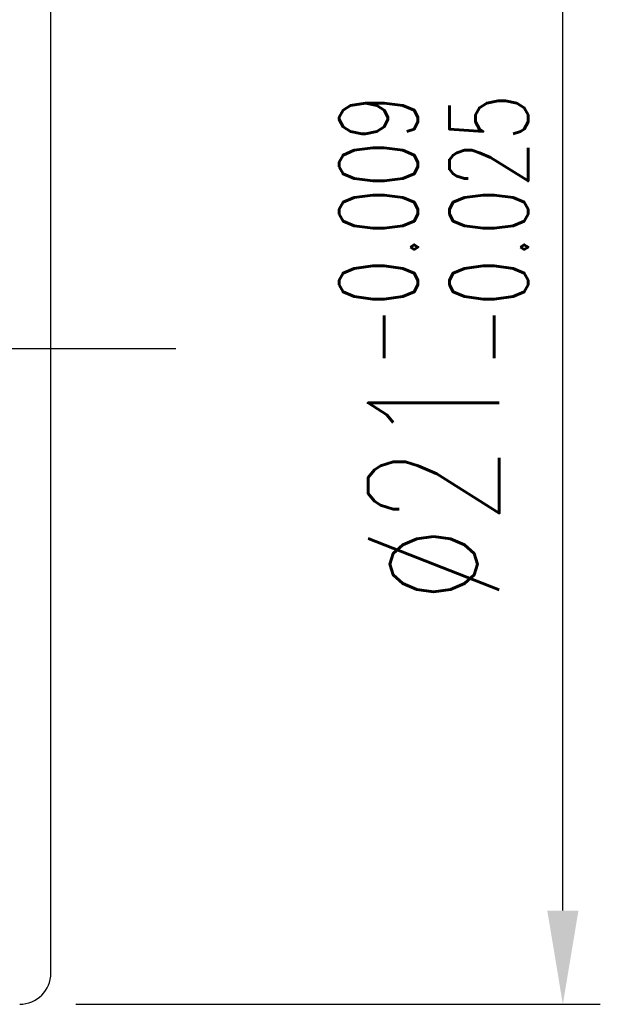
# Model space of a CAD drawing. Extents: x 29.2 to 128.2, y 42.4 to 105.2.
# Tile 47 of 48: x 118.9 to 128.2, y 61.9 to 77.6. Entities that reach past the tile are written whole.
import ezdxf

# ---------------------------------------------------------------- set-up
doc = ezdxf.new("R2010")
doc.units = 0
doc.header["$MEASUREMENT"] = 0
doc.linetypes.add('CENTER', pattern=[2, 1.25, -0.25, 0.25, -0.25])
doc.layers.get('0').update_dxf_attribs({"linetype": 'CONTINUOUS'})
doc.styles.add('DIM-7', font='SIMPLEX.shx', dxfattribs={"width": 0.7, "bigfont": 'chineset.shx'})

msp = doc.modelspace()

# ---------------------------------------------------------------- linework, layer by layer
at = {"color": 7, "linetype": 'Continuous'}
for p, q in [((119.447, 62.379), (119.447, 82.379)), ((127.649, 63.379), (127.649, 81.379)), ((119.847, 61.879), (128.249, 61.879))]:
    msp.add_line(p, q, dxfattribs=at)
at = {"color": 7, "linetype": 'CENTER', "ltscale": 3}
msp.add_line((94.447, 72.379), (121.447, 72.379), dxfattribs=at)
at = {"color": 7, "linetype": 'Continuous'}
msp.add_arc((118.947, 62.379), 0.5, 270, 0, dxfattribs=at)
msp.add_solid([(127.399, 63.379), (127.899, 63.379), (127.649, 61.879)], dxfattribs=at)

# ---------------------------------------------------------------- texts
at = {"color": 7, "linetype": 'Continuous', "insert": (125.579, 72.379), "char_height": 2.1, "attachment_point": 5, "rotation": 90, "style": 'DIM-7'}
msp.add_mtext('\\A1;%%c21{\\H1.260000;\\S-0.009^ -0.025;}', dxfattribs=at)

doc.saveas('drawing.dxf')
